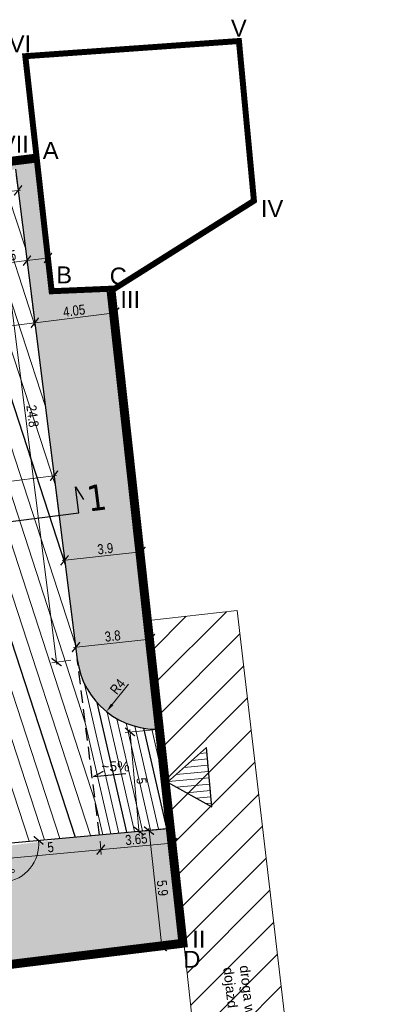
# Model space of a CAD drawing. Header units: metres. Extents: x 6555783 to 6555956, y 5574102 to 5574197.
# Tile 5 of 6: x 6555821 to 6555840, y 5574127 to 5574176. Entities that reach past the tile are written whole.
import ezdxf

# ---------------------------------------------------------------- set-up
doc = ezdxf.new("R2010")
doc.units = ezdxf.units.M
doc.header["$PDMODE"] = 35
doc.header["$PDSIZE"] = 0.5
doc.linetypes.add('HIDDEN', pattern=[9.525, 6.35, -3.175])
for name, color, linetype, lineweight in [('__krawężniki', 152, 'Continuous', 30), ('__MGB_JT_odległości', 6, 'Continuous', 90), ('__ogrodzenie', 7, 'FENCELINE1', 30), ('__opisy', 7, 'Continuous', 0), ('__przekroje', 140, 'Continuous', 30), ('__spadki', 7, 'Continuous', 30), ('__szraf kostka', 251, 'Continuous', 5), ('__szraf zieleń', 3, 'Continuous', 20), ('__warstwice', 1, 'Continuous', 5), ('__wymiary', 7, 'Continuous', 5), ('_MGB_OPISY', 7, 'Continuous', 5), ('OPISY_KAMA', 7, 'Continuous', 0)]:
    doc.layers.add(name, color=color, linetype=linetype, lineweight=lineweight)
doc.layers.add('__zakres inw.', color=7, linetype='Continuous', lineweight=0, true_color=0xf62c8b)
doc.layers.get('__MGB_JT_odległości').off()
doc.styles.add('arial narrow', font='ARIALN.TTF', dxfattribs={"height": 0.5})
doc.styles.add('maciek', font='tahoma.ttf', dxfattribs={"height": 1})
doc.styles.get("Standard").update_dxf_attribs({"font": 'arial.ttf'})
doc.linetypes.add('FENCELINE1', pattern='A,6.35,-2.54,[133,ltypeshp.shx,S=2.54,R=0,X=-2.54,Y=0],-2.54,25.4', length=36.83)
doc.dimstyles.new('maciek_AN', dxfattribs={"dimtxt": 0.7, "dimasz": 0.45, "dimexe": 0.24, "dimexo": 0.32, "dimgap": 0.1, "dimtad": 1, "dimrnd": 0.05, "dimdsep": 46, "dimtxsty": 'arial narrow', "dimblk": 'ARCHTICK', "dimcen": 0.2, "dimdle": 0.12, "dimclrd": 256, "dimclre": 256, "dimclrt": 256, "dimadec": 0, "dimazin": 2, "dimtfac": 1, "dimtofl": 0, "dimtmove": 0, "dimatfit": 3, "dimldrblk": 'ARCHTICK', "dimfxl": 1, "dimtolj": 1, "dimtzin": 0, "dimlwd": -1, "dimlwe": -1, "dimarcsym": 0})

# ---------------------------------------------------------------- blocks, each defined once
blk = doc.blocks.new('wjazd')
at = {"layer": 'OPISY_KAMA', "lineweight": 5, "ltscale": 4}
h = blk.add_hatch(dxfattribs=at)
h.set_pattern_fill('LINE', color=6, scale=0.1, angle=90)
h.set_pattern_definition([(90, (-6554059.89814, -5572993.2684), (-0.3175, 2e-17), [])])
h.paths.add_polyline_path([(1656.293, 1286.896), (1654.732, 1288.999), (1653.303, 1286.896)])
at = {"layer": 'OPISY_KAMA', "color": 6, "lineweight": 30, "ltscale": 4}
for p, q in [((1654.732, 1288.999), (1653.303, 1286.896)), ((1656.293, 1286.896), (1654.732, 1288.999)), ((1653.303, 1286.896), (1656.293, 1286.896))]:
    blk.add_line(p, q, dxfattribs=at)
blk = doc.blocks.new('_ArchTick')
at = {"color": 0, "linetype": 'ByBlock', "const_width": 0.15}
blk.add_lwpolyline([(-0.5, -0.5), (0.5, 0.5)], dxfattribs=at)
blk = doc.blocks.new('*D646')
at = {"layer": '__wymiary'}
for p, q in [((6555826.892, 5574150.089), (6555826.953, 5574149.542)), ((6555822.951, 5574149.342), (6555827.046, 5574149.794)), ((6555823.036, 5574149.664), (6555823.096, 5574149.117))]:
    blk.add_line(p, q, dxfattribs=at)
at = {"layer": 'Defpoints', "color": 0}
for p in [(6555826.857, 5574150.407), (6555823.001, 5574149.982), (6555826.926, 5574149.781)]:
    blk.add_point(p, dxfattribs=at)
at = {"layer": '__wymiary', "linetype": 'ByBlock', "xscale": 0.45, "yscale": 0.45, "zscale": 0.45}
for p, rotation in [((6555826.926, 5574149.781), 6.293087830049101), ((6555823.07, 5574149.355), 186.2930878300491)]:
    blk.add_blockref('_ArchTick', p, dxfattribs=dict(at, rotation=rotation))
at = {"layer": '__wymiary', "insert": (6555825.116, 5574149.938), "char_height": 0.5, "attachment_point": 5, "rotation": 6.2931, "style": 'arial narrow'}
blk.add_mtext('\\A1;3.9', dxfattribs=at)
blk = doc.blocks.new('*D651')
at = {"layer": '__wymiary'}
for p, q in [((6555821.179, 5574164.396), (6555819.513, 5574164.185)), ((6555822.354, 5574164.544), (6555821.179, 5574164.396)), ((6555821.198, 5574164.251), (6555821.209, 5574164.158)), ((6555822.253, 5574164.384), (6555822.265, 5574164.291))]:
    blk.add_line(p, q, dxfattribs=at)
at = {"layer": 'Defpoints', "color": 0}
for p in [(6555821.157, 5574164.568), (6555821.179, 5574164.396), (6555822.213, 5574164.701)]:
    blk.add_point(p, dxfattribs=at)
at = {"layer": '__wymiary', "linetype": 'ByBlock', "xscale": 0.45, "yscale": 0.45, "zscale": 0.45}
for p, rotation in [((6555822.235, 5574164.529), 7.203081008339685), ((6555821.179, 5574164.396), 187.2030810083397)]:
    blk.add_blockref('_ArchTick', p, dxfattribs=dict(at, rotation=rotation))
at = {"layer": '__wymiary', "insert": (6555820.078, 5574164.615), "char_height": 0.5, "attachment_point": 5, "rotation": 7.2031, "style": 'arial narrow'}
blk.add_mtext('\\A1;1.05', dxfattribs=at)
blk = doc.blocks.new('*D652')
at = {"layer": '__wymiary'}
for p, q in [((6555827.726, 5574140.869), (6555826.116, 5574140.72)), ((6555826.344, 5574140.861), (6555826.825, 5574135.644)), ((6555828.186, 5574135.89), (6555826.575, 5574135.741))]:
    blk.add_line(p, q, dxfattribs=at)
at = {"layer": 'Defpoints', "color": 0}
for p in [(6555828.045, 5574140.898), (6555826.814, 5574135.763), (6555828.504, 5574135.919)]:
    blk.add_point(p, dxfattribs=at)
at = {"layer": '__wymiary', "linetype": 'ByBlock', "xscale": 0.45, "yscale": 0.45, "zscale": 0.45}
for p, rotation in [((6555826.355, 5574140.742), 95.27282044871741), ((6555826.814, 5574135.763), 275.2728204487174)]:
    blk.add_blockref('_ArchTick', p, dxfattribs=dict(at, rotation=rotation))
at = {"layer": '__wymiary', "insert": (6555826.937, 5574138.285), "char_height": 0.5, "attachment_point": 5, "rotation": 275.2728, "style": 'arial narrow'}
blk.add_mtext('\\A1;5', dxfattribs=at)
blk = doc.blocks.new('*D692')
at = {"layer": '__wymiary'}
for p, q in [((6555787.7, 5574149.201), (6555822.662, 5574153.62)), ((6555822.754, 5574151.938), (6555822.513, 5574153.843)), ((6555788.03, 5574147.549), (6555787.789, 5574149.454))]:
    blk.add_line(p, q, dxfattribs=at)
at = {"layer": 'Defpoints', "color": 0}
for p in [(6555822.543, 5574153.605), (6555822.794, 5574151.62), (6555788.07, 5574147.232)]:
    blk.add_point(p, dxfattribs=at)
at = {"layer": '__wymiary', "linetype": 'ByBlock', "xscale": 0.45, "yscale": 0.45, "zscale": 0.45}
for p, rotation in [((6555822.543, 5574153.605), 7.203080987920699), ((6555787.819, 5574149.216), 187.2030809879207)]:
    blk.add_blockref('_ArchTick', p, dxfattribs=dict(at, rotation=rotation))
at = {"layer": '__wymiary', "insert": (6555805.137, 5574151.763), "char_height": 0.5, "attachment_point": 5, "rotation": 7.2031, "style": 'arial narrow'}
blk.add_mtext('\\A1;35', dxfattribs=at)
blk = doc.blocks.new('*D1006')
at = {"layer": '__wymiary'}
for p, q in [((6555821.392, 5574162.712), (6555821.604, 5574161.037)), ((6555816.431, 5574162.085), (6555816.643, 5574160.41)), ((6555816.494, 5574160.633), (6555821.693, 5574161.29))]:
    blk.add_line(p, q, dxfattribs=at)
at = {"layer": 'Defpoints', "color": 0}
for p in [(6555821.352, 5574163.029), (6555816.391, 5574162.402), (6555821.574, 5574161.275)]:
    blk.add_point(p, dxfattribs=at)
at = {"layer": '__wymiary', "linetype": 'ByBlock', "xscale": 0.45, "yscale": 0.45, "zscale": 0.45}
for p, rotation in [((6555821.574, 5574161.275), 7.203080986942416), ((6555816.613, 5574160.648), 187.2030809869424)]:
    blk.add_blockref('_ArchTick', p, dxfattribs=dict(at, rotation=rotation))
at = {"layer": '__wymiary', "insert": (6555819.049, 5574161.313), "char_height": 0.5, "attachment_point": 5, "rotation": 7.2031, "style": 'arial narrow'}
blk.add_mtext('\\A1;5', dxfattribs=at)
blk = doc.blocks.new('*D1015')
at = {"layer": '__wymiary'}
for p, q in [((6555820.64, 5574168.665), (6555820.764, 5574167.684)), ((6555785.891, 5574163.518), (6555820.853, 5574167.937)), ((6555785.916, 5574164.276), (6555786.04, 5574163.295))]:
    blk.add_line(p, q, dxfattribs=at)
at = {"layer": 'Defpoints', "color": 0}
for p in [(6555820.6, 5574168.982), (6555820.734, 5574167.922), (6555785.876, 5574164.593)]:
    blk.add_point(p, dxfattribs=at)
at = {"layer": '__wymiary', "linetype": 'ByBlock', "xscale": 0.45, "yscale": 0.45, "zscale": 0.45}
for p, rotation in [((6555820.734, 5574167.922), 7.203080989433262), ((6555786.01, 5574163.533), 187.2030809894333)]:
    blk.add_blockref('_ArchTick', p, dxfattribs=dict(at, rotation=rotation))
at = {"layer": '__wymiary', "insert": (6555803.327, 5574166.08), "char_height": 0.5, "attachment_point": 5, "rotation": 7.2031, "style": 'arial narrow'}
blk.add_mtext('\\A1;35', dxfattribs=at)
blk = doc.blocks.new('*D1020')
at = {"layer": '__wymiary'}
blk.add_arc((6555819.839, 5574135.119), 1.933, 187.2031, 5.2728, dxfattribs=at)
at = {"layer": 'Defpoints', "color": 0}
for p in [(6555828.454, 5574135.914), (6555819.839, 5574135.119), (6555819.839, 5574135.119), (6555809.918, 5574133.866), (6555820.973, 5574133.554)]:
    blk.add_point(p, dxfattribs=at)
at = {"layer": '__wymiary', "linetype": 'ByBlock', "xscale": 0.45, "yscale": 0.45, "zscale": 0.45}
for p, rotation in [((6555821.764, 5574135.297), 95.27282046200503), ((6555817.922, 5574134.877), 97.20308113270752)]:
    blk.add_blockref('_ArchTick', p, dxfattribs=dict(at, rotation=rotation))
at = {"layer": '__wymiary', "insert": (6555820.011, 5574133.554), "char_height": 0.5, "attachment_point": 5, "rotation": 6.238, "style": 'arial narrow'}
blk.add_mtext('\\A1;178%%d', dxfattribs=at)
blk = doc.blocks.new('*D1021')
at = {"layer": '__wymiary'}
for p, q in [((6555824.851, 5574135.261), (6555824.912, 5574134.594)), ((6555819.789, 5574134.362), (6555825.01, 5574134.844)), ((6555819.869, 5574134.801), (6555819.93, 5574134.134))]:
    blk.add_line(p, q, dxfattribs=at)
at = {"layer": 'Defpoints', "color": 0}
for p in [(6555824.821, 5574135.579), (6555819.839, 5574135.119), (6555824.89, 5574134.833)]:
    blk.add_point(p, dxfattribs=at)
at = {"layer": '__wymiary', "linetype": 'ByBlock', "xscale": 0.45, "yscale": 0.45, "zscale": 0.45}
for p, rotation in [((6555824.89, 5574134.833), 5.272820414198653), ((6555819.908, 5574134.373), 185.2728204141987)]:
    blk.add_blockref('_ArchTick', p, dxfattribs=dict(at, rotation=rotation))
at = {"layer": '__wymiary', "insert": (6555822.367, 5574134.956), "char_height": 0.5, "attachment_point": 5, "rotation": 5.2728, "style": 'arial narrow'}
blk.add_mtext('\\A1;5', dxfattribs=at)
blk = doc.blocks.new('*D1022')
at = {"layer": '__wymiary'}
for p, q in [((6555828.483, 5574135.596), (6555828.545, 5574134.929)), ((6555824.771, 5574134.822), (6555828.642, 5574135.179)), ((6555824.851, 5574135.261), (6555824.912, 5574134.594))]:
    blk.add_line(p, q, dxfattribs=at)
at = {"layer": 'Defpoints', "color": 0}
for p in [(6555824.821, 5574135.579), (6555828.454, 5574135.914), (6555828.523, 5574135.168)]:
    blk.add_point(p, dxfattribs=at)
at = {"layer": '__wymiary', "linetype": 'ByBlock', "xscale": 0.45, "yscale": 0.45, "zscale": 0.45}
for p, rotation in [((6555824.89, 5574134.833), 185.2728204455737), ((6555828.523, 5574135.168), 5.272820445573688)]:
    blk.add_blockref('_ArchTick', p, dxfattribs=dict(at, rotation=rotation))
at = {"layer": '__wymiary', "insert": (6555826.674, 5574135.354), "char_height": 0.5, "attachment_point": 5, "rotation": 5.2728, "style": 'arial narrow'}
blk.add_mtext('\\A1;3.65', dxfattribs=at)
blk = doc.blocks.new('*D1023')
at = {"layer": '__wymiary'}
blk.add_line((6555825.455, 5574142.113), (6555826.275, 5574143.134), dxfattribs=at)
blk.add_solid([(6555825.397, 5574142.16), (6555825.514, 5574142.066), (6555825.174, 5574141.762)], dxfattribs=at)
at = {"layer": 'Defpoints', "color": 0}
for p in [(6555827.677, 5574144.881), (6555825.174, 5574141.762)]:
    blk.add_point(p, dxfattribs=at)
at = {"layer": '__wymiary', "insert": (6555825.733, 5574143.018), "char_height": 0.5, "attachment_point": 5, "rotation": 51.2471, "style": 'arial narrow'}
blk.add_mtext('\\A1;R4', dxfattribs=at)
blk = doc.blocks.new('*D1024')
at = {"layer": '__wymiary'}
for p, q in [((6555820.282, 5574168.942), (6555819.315, 5574168.82)), ((6555822.678, 5574144.128), (6555819.538, 5574168.969)), ((6555823.391, 5574144.339), (6555822.425, 5574144.217))]:
    blk.add_line(p, q, dxfattribs=at)
at = {"layer": 'Defpoints', "color": 0}
for p in [(6555819.553, 5574168.85), (6555820.6, 5574168.982), (6555823.709, 5574144.379)]:
    blk.add_point(p, dxfattribs=at)
at = {"layer": '__wymiary', "linetype": 'ByBlock', "xscale": 0.45, "yscale": 0.45, "zscale": 0.45}
for p, rotation in [((6555819.553, 5574168.85), 97.20308113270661), ((6555822.663, 5574144.247), 277.2030811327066)]:
    blk.add_blockref('_ArchTick', p, dxfattribs=dict(at, rotation=rotation))
at = {"layer": '__wymiary', "insert": (6555821.461, 5574156.593), "char_height": 0.5, "attachment_point": 5, "rotation": 277.2031, "style": 'arial narrow'}
blk.add_mtext('\\A1;24.8', dxfattribs=at)
blk = doc.blocks.new('*D1025')
at = {"layer": '__wymiary'}
for p, q in [((6555825.5, 5574162.673), (6555825.642, 5574161.547)), ((6555825.731, 5574161.8), (6555821.455, 5574161.26)), ((6555821.461, 5574162.162), (6555821.604, 5574161.037))]:
    blk.add_line(p, q, dxfattribs=at)
at = {"layer": 'Defpoints', "color": 0}
for p in [(6555825.46, 5574162.99), (6555821.421, 5574162.48), (6555821.574, 5574161.275)]:
    blk.add_point(p, dxfattribs=at)
at = {"layer": '__wymiary', "linetype": 'ByBlock', "xscale": 0.45, "yscale": 0.45, "zscale": 0.45}
for p, rotation in [((6555825.612, 5574161.785), 7.203080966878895), ((6555821.574, 5574161.275), 187.2030809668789)]:
    blk.add_blockref('_ArchTick', p, dxfattribs=dict(at, rotation=rotation))
at = {"layer": '__wymiary', "insert": (6555823.548, 5574161.882), "char_height": 0.5, "attachment_point": 5, "rotation": 7.2031, "style": 'arial narrow'}
blk.add_mtext('\\A1;4.05', dxfattribs=at)
blk = doc.blocks.new('*D1026')
at = {"layer": '__wymiary'}
for p, q in [((6555827.435, 5574145.107), (6555827.377, 5574145.644)), ((6555823.523, 5574144.984), (6555827.522, 5574145.419)), ((6555823.674, 5574144.698), (6555823.616, 5574145.235))]:
    blk.add_line(p, q, dxfattribs=at)
at = {"layer": 'Defpoints', "color": 0}
for p in [(6555827.403, 5574145.406), (6555827.47, 5574144.789), (6555823.709, 5574144.379)]:
    blk.add_point(p, dxfattribs=at)
at = {"layer": '__wymiary', "linetype": 'ByBlock', "xscale": 0.45, "yscale": 0.45, "zscale": 0.45}
for p, rotation in [((6555827.403, 5574145.406), 6.207727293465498), ((6555823.642, 5574144.997), 186.2077272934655)]:
    blk.add_blockref('_ArchTick', p, dxfattribs=dict(at, rotation=rotation))
at = {"layer": '__wymiary', "insert": (6555825.484, 5574145.554), "char_height": 0.5, "attachment_point": 5, "rotation": 6.2077, "style": 'arial narrow'}
blk.add_mtext('\\A1;3.8', dxfattribs=at)
blk = doc.blocks.new('*D1039')
at = {"layer": '__wymiary'}
for p, q in [((6555828.136, 5574135.879), (6555827.072, 5574135.762)), ((6555827.297, 5574135.907), (6555827.97, 5574129.824)), ((6555828.782, 5574130.035), (6555827.718, 5574129.917))]:
    blk.add_line(p, q, dxfattribs=at)
at = {"layer": 'Defpoints', "color": 0}
for p in [(6555828.454, 5574135.914), (6555827.957, 5574129.944), (6555829.1, 5574130.07)]:
    blk.add_point(p, dxfattribs=at)
at = {"layer": '__wymiary', "linetype": 'ByBlock', "xscale": 0.45, "yscale": 0.45, "zscale": 0.45}
for p, rotation in [((6555827.31, 5574135.788), 96.30962585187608), ((6555827.957, 5574129.944), 276.3096258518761)]:
    blk.add_blockref('_ArchTick', p, dxfattribs=dict(at, rotation=rotation))
at = {"layer": '__wymiary', "insert": (6555827.987, 5574132.905), "char_height": 0.5, "attachment_point": 5, "rotation": 276.3096, "style": 'arial narrow'}
blk.add_mtext('\\A1;5.9', dxfattribs=at)

msp = doc.modelspace()

# ---------------------------------------------------------------- hatches: boundary and pattern name
at = {"layer": '__opisy', "transparency": 33554687}
h = msp.add_hatch(dxfattribs=at)
h.set_pattern_fill('ANSI31', color=256, scale=0.4)
h.set_pattern_definition([(45, (6554279.3074, 5572927.1525), (-0.8980256, 0.8980256), [])])
h.paths.add_polyline_path([(6555827.301, 5574146.339), (6555831.744, 5574146.834), (6555836.413, 5574106.975), (6555839.94, 5574104.9), (6555829.768, 5574103.437), (6555831.672, 5574106.152)])
at = {"layer": '__szraf zieleń'}
h = msp.add_hatch(dxfattribs=at)
h.set_pattern_fill('DOTS', color=256, scale=0.1, angle=5)
h.paths.add_polyline_path([(6555802.724, 5574126.84), (6555809.82, 5574127.71), (6555829.1, 5574130.07), (6555828.454, 5574135.914), (6555822.478, 5574135.363), (6555822.485, 5574135.305), (6555809.931, 5574133.768), (6555810.106, 5574132.377), (6555790.264, 5574129.87), (6555785.876, 5574164.593), (6555820.6, 5574168.982), (6555823.709, 5574144.379, 0.39413), (6555827.904, 5574140.887), (6555825.46, 5574162.99), (6555822.42, 5574162.86), (6555821.66, 5574169.62), (6555784.63, 5574164.94), (6555787.18, 5574145.14), (6555787.34, 5574145.17), (6555789.92, 5574125.27), (6555789.444, 5574129.242), (6555790.259, 5574129.339), (6555790.637, 5574126.182), (6555795.482, 5574126.762), (6555795.104, 5574129.919), (6555795.799, 5574130.003), (6555796.177, 5574126.845), (6555801.817, 5574127.52), (6555801.439, 5574130.678), (6555802.253, 5574130.775)])

# ---------------------------------------------------------------- linework, layer by layer
at = {"layer": '__krawężniki'}
for p, q in [((6555820.6, 5574168.982), (6555823.709, 5574144.379)), ((6555819.839, 5574135.119), (6555828.454, 5574135.914))]:
    msp.add_line(p, q, dxfattribs=at)
msp.add_arc((6555827.677, 5574144.881), 4, 187.2031, 275.2728, dxfattribs=at)
at = {"layer": '__ogrodzenie', "ltscale": 0.07}
msp.add_line((6555784.821, 5574164.964), (6555821.66, 5574169.62), dxfattribs=at)
at = {"layer": '__opisy'}
msp.add_lwpolyline([(6555827.301, 5574146.339), (6555831.744, 5574146.834), (6555836.413, 5574106.975), (6555839.94, 5574104.9), (6555829.768, 5574103.437), (6555831.672, 5574106.152), (6555827.301, 5574146.339)], dxfattribs=at)
at = {"layer": '__przekroje'}
for p, q in [((6555823.786, 5574151.745), (6555823.623, 5574153.035)), ((6555823.623, 5574153.035), (6555824.028, 5574152.4)), ((6555786.101, 5574146.983), (6555823.786, 5574151.745))]:
    msp.add_line(p, q, dxfattribs=at)
at = {"layer": '__spadki', "linetype": 'HIDDEN', "ltscale": 0.1}
msp.add_line((6555824.821, 5574135.579), (6555823.709, 5574144.379), dxfattribs=at)
at = {"layer": '__spadki'}
msp.add_line((6555824.519, 5574138.508), (6555825.03, 5574138.769), dxfattribs=at)
msp.add_lwpolyline([(6555824.519, 5574138.508), (6555826.155, 5574138.659)], dxfattribs=at)
at = {"layer": '__szraf kostka'}
msp.add_line((6555828.037, 5574139.683), (6555828.587, 5574134.713), dxfattribs=at)
at = {"layer": '__warstwice'}
for p, q in [((6555818.31, 5574168.693), (6555822.104, 5574157.077)), ((6555819.073, 5574168.789), (6555821.603, 5574161.045)), ((6555819.836, 5574168.886), (6555821.101, 5574165.014)), ((6555814.494, 5574168.21), (6555824.612, 5574137.235)), ((6555815.257, 5574168.307), (6555824.11, 5574141.203)), ((6555816.021, 5574168.403), (6555823.609, 5574145.171)), ((6555817.547, 5574168.596), (6555822.606, 5574153.108)), ((6555816.893, 5574158.434), (6555824.372, 5574135.538)), ((6555817.896, 5574150.497), (6555822.829, 5574135.395)), ((6555818.398, 5574146.529), (6555822.057, 5574135.324)), ((6555824.073, 5574143.146), (6555825.788, 5574135.668)), ((6555818.899, 5574142.56), (6555821.286, 5574135.253)), ((6555825.215, 5574141.729), (6555826.587, 5574135.742)), ((6555824.11, 5574141.203), (6555825.388, 5574135.632)), ((6555825.697, 5574141.405), (6555826.987, 5574135.779)), ((6555826.157, 5574141.181), (6555827.387, 5574135.816)), ((6555826.6, 5574141.029), (6555827.787, 5574135.853)), ((6555827.449, 5574140.888), (6555828.327, 5574137.059)), ((6555827.858, 5574140.885), (6555827.947, 5574140.499)), ((6555824.612, 5574137.235), (6555824.991, 5574135.581))]:
    msp.add_line(p, q, dxfattribs=at)
at = {"layer": '__warstwice', "lineweight": 30}
for p, q in [((6555816.784, 5574168.5), (6555823.107, 5574149.14)), ((6555817.394, 5574154.466), (6555823.6, 5574135.467)), ((6555824.695, 5574142.216), (6555826.188, 5574135.705)), ((6555827.031, 5574140.934), (6555828.187, 5574135.89))]:
    msp.add_line(p, q, dxfattribs=at)
at = {"layer": '__zakres inw.', "color": 30, "linetype": 'HIDDEN', "ltscale": 0.3, "const_width": 0.3}
msp.add_lwpolyline([(6555825.336, 5574162.835), (6555832.585, 5574167.4), (6555831.831, 5574175.418), (6555821.097, 5574174.657), (6555821.66, 5574169.62)], dxfattribs=at)
at = {"layer": '__zakres inw.', "linetype": 'HIDDEN', "ltscale": 0.3}
msp.add_lwpolyline([(6555821.66, 5574169.62, 0.3, 0.3, 0), (6555822.42, 5574162.86, 0.3, 0.3, 0), (6555825.47, 5574162.99, 0.3, 0.3, 0), (6555829.1, 5574130.07, 0.3, 0.3, 0), (6555789.92, 5574125.27, 0.3, 0.3, 0), (6555787.295, 5574145.21, 0.3, 0.3, 0), (6555784.63, 5574164.94, 0.3, 0.3, 0), (6555821.66, 5574169.62, 0.3, 0.3, 0)], format="xyseb", dxfattribs=at)
at = {"layer": '__zakres inw.', "color": 30, "linetype": 'HIDDEN', "ltscale": 0.3}
msp.add_lwpolyline([(6555825.336, 5574162.835, 0.3, 0.3, 0), (6555828.935, 5574130.201, 0.3, 0.3, 0), (6555790.049, 5574125.437, 0.3, 0.3, 0), (6555787.444, 5574145.23, 0.3, 0.3, 0), (6555784.799, 5574164.81, 0.3, 0.3, 0), (6555821.528, 5574169.452, 0.3, 0.3, 0)], format="xyseb", dxfattribs=at)

# ---------------------------------------------------------------- block references
at = {"layer": '__MGB_JT_odległości', "rotation": 95.25355448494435}
msp.add_blockref('wjazd', (6557263.343, 5572608.457), dxfattribs=at)

# ---------------------------------------------------------------- texts
at = {"layer": '__przekroje', "insert": (6555824.114, 5574153.088), "char_height": 1.3, "width": 1.01003, "attachment_point": 1, "rotation": 7.2031, "style": 'maciek'}
msp.add_mtext('1', dxfattribs=at)
at = {"layer": '__spadki', "insert": (6555824.915, 5574139.263), "char_height": 0.5, "width": 1.00955, "attachment_point": 1}
msp.add_mtext('~5%', dxfattribs=at)
at = {"layer": '__zakres inw.', "color": 30, "linetype": 'HIDDEN', "ltscale": 0.3, "char_height": 0.85, "attachment_point": 1}
for s, insert, width in [('V', (6555831.429, 5574176.489), 0.92544), ('VI', (6555820.271, 5574175.708), 0.92544), ('VII', (6555819.82, 5574170.671), 1.50044), ('IV', (6555832.936, 5574167.435), 0.92544), ('III', (6555825.875, 5574162.869), 0.92544), ('II', (6555829.484, 5574130.77), 0.56949)]:
    msp.add_mtext(s, dxfattribs=dict(at, insert=insert, width=width))
at = {"layer": '__zakres inw.', "ltscale": 8, "char_height": 0.85, "attachment_point": 1}
for s, insert, width in [('A', (6555821.977, 5574170.355), 0.89122), ('B', (6555822.652, 5574164.106), 0.79202), ('C', (6555825.338, 5574164.048), 0.85754), ('D', (6555829.037, 5574129.753), 0.85754)]:
    msp.add_mtext(s, dxfattribs=dict(at, insert=insert, width=width))
at = {"layer": '_MGB_OPISY', "insert": (6555832.363, 5574129.057), "char_height": 0.5, "width": 7.64939, "attachment_point": 1, "rotation": 276.669}
msp.add_mtext('droga wewnętrzna,\\Pdojazd z drogi publicznej', dxfattribs=at)

# ---------------------------------------------------------------- dimensions: what is measured, and where the dimension line sits
at = {"layer": '__wymiary'}
for p1, p2, distance, picture, middle in [((6555785.876, 5574164.593), (6555820.6, 5574168.982), -1.069, '*D1015', (6555803.327, 5574166.08)), ((6555823.709, 5574144.379), (6555820.6, 5574168.982), 1.054, '*D1024', (6555821.461, 5574156.593)), ((6555822.213, 5574164.701), (6555821.157, 5574164.568), 0.173, '*D651', (6555820.078, 5574164.615)), ((6555816.391, 5574162.402), (6555821.352, 5574163.029), -1.769, '*D1006', (6555819.049, 5574161.313)), ((6555825.46, 5574162.99), (6555821.421, 5574162.48), 1.214, '*D1025', (6555823.548, 5574161.882)), ((6555788.07, 5574147.232), (6555822.794, 5574151.62), 2, '*D692', (6555805.137, 5574151.763)), ((6555823.709, 5574144.379), (6555827.47, 5574144.789), 0.621, '*D1026', (6555825.484, 5574145.554)), ((6555828.045, 5574140.898), (6555828.504, 5574135.919), -1.698, '*D652', (6555826.937, 5574138.285)), ((6555819.839, 5574135.119), (6555824.821, 5574135.579), -0.75, '*D1021', (6555822.367, 5574134.956)), ((6555824.821, 5574135.579), (6555828.454, 5574135.914), -0.75, '*D1022', (6555826.674, 5574135.354)), ((6555828.454, 5574135.914), (6555829.1, 5574130.07), -1.15, '*D1039', (6555827.987, 5574132.905))]:
    dim = msp.add_aligned_dim(p1=p1, p2=p2, distance=distance, dimstyle='maciek_AN', dxfattribs=at)
    dim.commit()
    dim.dimension.update_dxf_attribs({"geometry": picture, "text_midpoint": middle})
dim = msp.add_linear_dim(base=(6555826.926, 5574149.781), p1=(6555823.001, 5574149.982), p2=(6555826.857, 5574150.407), angle=6.2931, dimstyle='maciek_AN', dxfattribs=at)
dim.commit()
dim.dimension.update_dxf_attribs({"geometry": '*D646', "text_midpoint": (6555825.155, 5574149.585), "dimtype": 161})
dim = msp.add_radius_dim(center=(6555827.677, 5574144.881), mpoint=(6555825.174, 5574141.762), dimstyle='maciek_AN', override={"dimblk1": 'ArchTick', "dimsah": 1}, dxfattribs=at)
dim.commit()
dim.dimension.update_dxf_attribs({"geometry": '*D1023', "text_midpoint": (6555826.006, 5574142.799), "dimtype": 164})
dim = msp.add_angular_dim_2l(base=(6555820.973, 5574133.554), line1=((6555809.918, 5574133.866), (6555819.839, 5574135.119)), line2=((6555819.839, 5574135.119), (6555828.454, 5574135.914)), dimstyle='maciek_AN', dxfattribs=at)
dim.commit()
dim.dimension.update_dxf_attribs({"geometry": '*D1020', "text_midpoint": (6555820.011, 5574133.554)})

doc.saveas('drawing.dxf')
